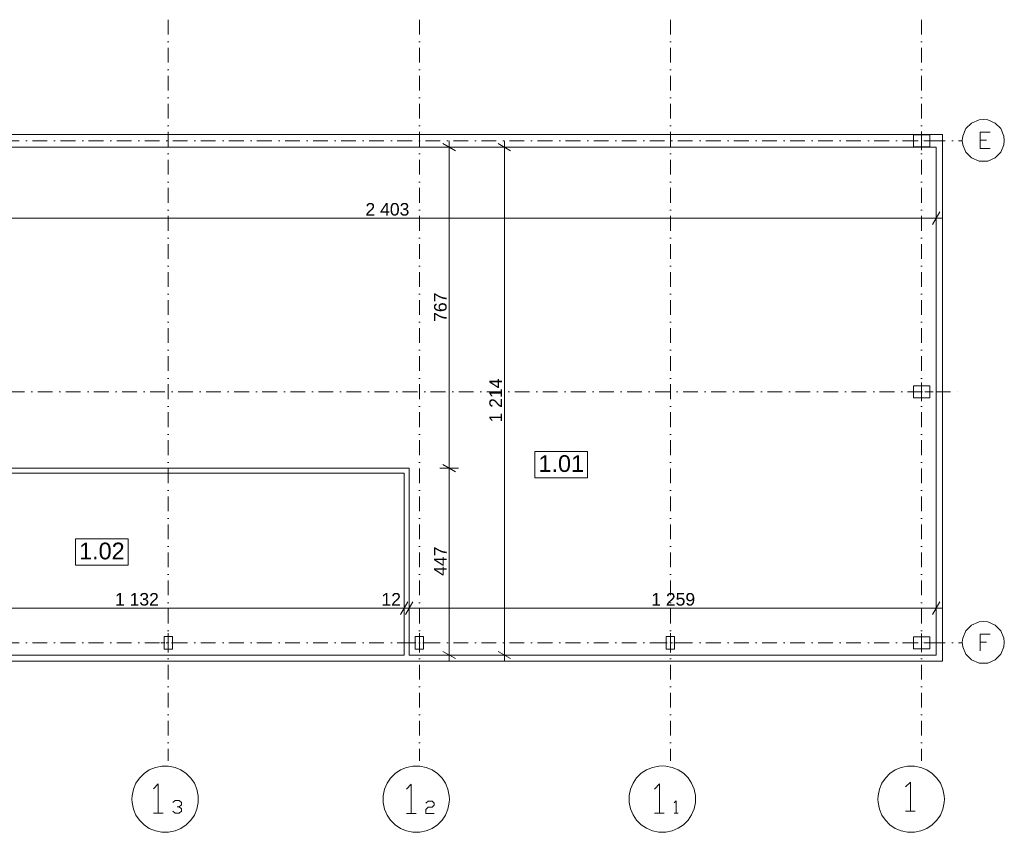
# Model space of a CAD drawing. Extents: x -283435 to 14216, y -77540 to 30522.
# Tile 158 of 177: x -11151 to 12373, y -77194 to -57768. Entities that reach past the tile are written whole.
import ezdxf

# ---------------------------------------------------------------- set-up
doc = ezdxf.new("R2010")
doc.units = 0
doc.header["$MEASUREMENT"] = 0
doc.linetypes.add('Kropki i Kreski', pattern=[670.277762, 352.777767, -176.388884, 0, -141.111112])
for name, color, linetype, lineweight in [('OPISY_Nr_Pióra__65', 65, 'Continuous', 18), ('OPISY_Nr_Pióra__86', 86, 'Continuous', 18), ('OSIE_Nr_Pióra__5', 5, 'Continuous', 18), ('OSIE_Nr_Pióra__7', 7, 'Continuous', 18), ('SŁUPY_Nr_Pióra__20', 20, 'Continuous', 18), ('WYMIARY_Nr_Pióra__4', 4, 'Continuous', 18), ('WYMIARY_Nr_Pióra__5', 5, 'Continuous', 18), ('ŚCIANY_Nr_Pióra__7', 7, 'Continuous', 18)]:
    doc.layers.add(name, color=color, linetype=linetype, lineweight=lineweight)
for name, color, linetype in [('SŁUPY', 7, 'Continuous'), ('WYMIARY', 7, 'Continuous'), ('ŚCIANY', 7, 'Continuous')]:
    doc.layers.add(name, color=color, linetype=linetype)
doc.layers.add('SŁUPY_Nr_Pióra__28', color=7, linetype='Continuous', lineweight=18, true_color=0x260900)
doc.styles.add('GENERATED_STYLE_1', font='arial.ttf')
doc.styles.add('GENERATED_STYLE_2', font='txt')
doc.dimstyles.new('GENERATED_STYLE__1', dxfattribs={"dimtxt": 300, "dimasz": 228, "dimexe": 0.18, "dimexo": 0, "dimgap": 0.09, "dimtad": 1, "dimdec": 0, "dimlfac": 0.1, "dimzin": 0, "dimdsep": 46, "dimtxsty": 'GENERATED_STYLE_2', "dimblk": 'ARROWHEAD_2', "dimblk1": 'ARROWHEAD_2', "dimblk2": 'ARROWHEAD_2', "dimcen": 0.09, "dimclrd": 256, "dimclre": 256, "dimclrt": 256, "dimazin": 0, "dimtfac": 1, "dimtdec": 4, "dimtmove": 0, "dimatfit": 3, "dimfxl": 1, "dimtolj": 1, "dimtzin": 0, "dimarcsym": 0})
doc.dimstyles.new('GENERATED_STYLE__2', dxfattribs={"dimtxt": 300, "dimasz": 228, "dimexe": 0.18, "dimexo": 0, "dimgap": 0.09, "dimtad": 1, "dimtih": 1, "dimtoh": 1, "dimdec": 0, "dimlfac": 0.1, "dimzin": 0, "dimdsep": 46, "dimtxsty": 'GENERATED_STYLE_2', "dimblk": 'ARROWHEAD_2', "dimblk1": 'ARROWHEAD_2', "dimblk2": 'ARROWHEAD_2', "dimcen": 0.09, "dimclrd": 256, "dimclre": 256, "dimclrt": 256, "dimazin": 0, "dimtfac": 1, "dimtdec": 4, "dimtmove": 0, "dimatfit": 3, "dimfxl": 1, "dimtolj": 1, "dimtzin": 0, "dimarcsym": 0})
doc.dimstyles.new('GENERATED_STYLE__3', dxfattribs={"dimtxt": 300, "dimasz": 228, "dimexe": 0.18, "dimexo": 0, "dimgap": 0.09, "dimtad": 1, "dimtih": 1, "dimtoh": 1, "dimdec": 0, "dimlfac": 0.1, "dimzin": 0, "dimdsep": 46, "dimtxsty": 'GENERATED_STYLE_2', "dimblk": 'ARROWHEAD_2', "dimblk1": 'ARROWHEAD_2', "dimblk2": 'ARROWHEAD_2', "dimcen": 0.09, "dimclrd": 256, "dimclre": 256, "dimclrt": 256, "dimazin": 0, "dimtfac": 1, "dimtdec": 4, "dimtmove": 2, "dimatfit": 3, "dimfxl": 1, "dimtolj": 1, "dimtzin": 0, "dimarcsym": 0})

# ---------------------------------------------------------------- blocks, each defined once
blk = doc.blocks.new('Ściana_165', base_point=(10747, -73106))
at = {"layer": 'ŚCIANY_Nr_Pióra__7', "linetype": 'Continuous'}
for p, q in [((10897, -73106), (10897, -60513)), ((10747, -60813), (10747, -72956))]:
    blk.add_line(p, q, dxfattribs=at)
blk = doc.blocks.new('Ściana_362', base_point=(-13406, -68488))
at = {"layer": 'ŚCIANY_Nr_Pióra__7', "linetype": 'Continuous'}
for p, q in [((-1846, -68488), (-13286, -68488)), ((-13286, -68608), (-1966, -68608))]:
    blk.add_line(p, q, dxfattribs=at)
blk = doc.blocks.new('Ściana_363', base_point=(-1846, -68488))
at = {"layer": 'ŚCIANY_Nr_Pióra__7', "linetype": 'Continuous'}
for p, q in [((-1966, -68608), (-1966, -72956)), ((-1846, -72956), (-1846, -68488))]:
    blk.add_line(p, q, dxfattribs=at)
blk = doc.blocks.new('Ściana_364', base_point=(-13286, -73106))
at = {"layer": 'ŚCIANY_Nr_Pióra__7', "linetype": 'Continuous'}
for p, q in [((-1966, -72956), (-13286, -72956)), ((-13286, -72956), (-13286, -73106)), ((-13286, -73106), (10897, -73106)), ((10747, -72956), (-1846, -72956))]:
    blk.add_line(p, q, dxfattribs=at)
blk = doc.blocks.new('Ściana_502', base_point=(-109354, -60663))
at = {"layer": 'ŚCIANY_Nr_Pióra__7', "linetype": 'Continuous'}
for p, q in [((10897, -60513), (-109354, -60513)), ((-13286, -60813), (10747, -60813))]:
    blk.add_line(p, q, dxfattribs=at)
blk = doc.blocks.new('Słup_133', base_point=(4394, -72663))
at = {"layer": 'SŁUPY_Nr_Pióra__20', "linetype": 'Continuous'}
for p, q in [((4394, -72583), (4394, -72433)), ((4314, -72663), (4214, -72663)), ((4474, -72663), (4574, -72663)), ((4394, -72743), (4394, -72893))]:
    blk.add_line(p, q, dxfattribs=at)
blk.add_point((4394, -72663), dxfattribs=at)
at = {"layer": 'SŁUPY_Nr_Pióra__28', "linetype": 'Continuous', "flags": 128}
blk.add_lwpolyline([(4494, -72813), (4494, -72513), (4294, -72513), (4294, -72813)], close=True, dxfattribs=at)
blk = doc.blocks.new('Słup_134', base_point=(-1603, -72663))
at = {"layer": 'SŁUPY_Nr_Pióra__20', "linetype": 'Continuous'}
for p, q in [((-1603, -72583), (-1603, -72433)), ((-1683, -72663), (-1783, -72663)), ((-1523, -72663), (-1423, -72663)), ((-1603, -72743), (-1603, -72893))]:
    blk.add_line(p, q, dxfattribs=at)
blk.add_point((-1603, -72663), dxfattribs=at)
at = {"layer": 'SŁUPY_Nr_Pióra__28', "linetype": 'Continuous', "flags": 128}
blk.add_lwpolyline([(-1503, -72813), (-1503, -72513), (-1703, -72513), (-1703, -72813)], close=True, dxfattribs=at)
blk = doc.blocks.new('Słup_135', base_point=(10397, -66663))
at = {"layer": 'SŁUPY_Nr_Pióra__20', "linetype": 'Continuous'}
for p, q in [((10397, -66583), (10397, -66438)), ((10317, -66663), (10122, -66663)), ((10397, -66743), (10397, -66888)), ((10477, -66663), (10672, -66663))]:
    blk.add_line(p, q, dxfattribs=at)
blk.add_point((10397, -66663), dxfattribs=at)
at = {"layer": 'SŁUPY_Nr_Pióra__28', "linetype": 'Continuous', "flags": 128}
blk.add_lwpolyline([(10592, -66518), (10202, -66518), (10202, -66808), (10592, -66808)], close=True, dxfattribs=at)
blk = doc.blocks.new('Słup_136', base_point=(10397, -60663))
at = {"layer": 'SŁUPY_Nr_Pióra__20', "linetype": 'Continuous'}
for p, q in [((10397, -60583), (10397, -60438)), ((10317, -60663), (10122, -60663)), ((10477, -60663), (10672, -60663)), ((10397, -60743), (10397, -60888))]:
    blk.add_line(p, q, dxfattribs=at)
blk.add_point((10397, -60663), dxfattribs=at)
at = {"layer": 'SŁUPY_Nr_Pióra__28', "linetype": 'Continuous', "flags": 128}
blk.add_lwpolyline([(10592, -60518), (10202, -60518), (10202, -60808), (10592, -60808)], close=True, dxfattribs=at)
blk = doc.blocks.new('Słup_137', base_point=(10397, -72663))
at = {"layer": 'SŁUPY_Nr_Pióra__20', "linetype": 'Continuous'}
for p, q in [((10397, -72583), (10397, -72438)), ((10317, -72663), (10122, -72663)), ((10477, -72663), (10672, -72663)), ((10397, -72743), (10397, -72888))]:
    blk.add_line(p, q, dxfattribs=at)
blk.add_point((10397, -72663), dxfattribs=at)
at = {"layer": 'SŁUPY_Nr_Pióra__28', "linetype": 'Continuous', "flags": 128}
blk.add_lwpolyline([(10592, -72518), (10202, -72518), (10202, -72808), (10592, -72808)], close=True, dxfattribs=at)
blk = doc.blocks.new('Słup_138', base_point=(-7603, -72663))
at = {"layer": 'SŁUPY_Nr_Pióra__20', "linetype": 'Continuous'}
for p, q in [((-7603, -72583), (-7603, -72433)), ((-7683, -72663), (-7783, -72663)), ((-7523, -72663), (-7423, -72663)), ((-7603, -72743), (-7603, -72893))]:
    blk.add_line(p, q, dxfattribs=at)
blk.add_point((-7603, -72663), dxfattribs=at)
at = {"layer": 'SŁUPY_Nr_Pióra__28', "linetype": 'Continuous', "flags": 128}
blk.add_lwpolyline([(-7503, -72813), (-7503, -72513), (-7703, -72513), (-7703, -72813)], close=True, dxfattribs=at)
blk = doc.blocks.new('*D1897')
at = {"layer": 'WYMIARY_Nr_Pióra__4', "linetype": 'Continuous', "transparency": 16777216}
for p, q in [((-1041, -68401), (-741, -68574)), ((-666, -68488), (-1116, -68488)), ((-891, -72956), (-891, -68488)), ((-1041, -72869), (-741, -73042)), ((-666, -72956), (-1116, -72956)), ((-891, -73103), (-891, -72956))]:
    blk.add_line(p, q, dxfattribs=at)
at = {"layer": 'WYMIARY_Nr_Pióra__5', "transparency": 16777216, "insert": (-1251, -71063), "char_height": 300, "attachment_point": 1, "rotation": 90, "style": 'GENERATED_STYLE_1'}
blk.add_mtext('{447}', dxfattribs=at)
blk = doc.blocks.new('ARROWHEAD_2')
at = {"linetype": 'Continuous'}
for p, q in [((0, 0), (-1, 0)), ((-0.38, -0.66), (0.38, 0.66))]:
    blk.add_line(p, q, dxfattribs=at)
blk = doc.blocks.new('*D1898')
at = {"layer": 'WYMIARY_Nr_Pióra__4', "linetype": 'Continuous', "transparency": 16777216}
for p, q in [((-891, -60813), (-891, -60666)), ((-666, -60813), (-1116, -60813)), ((-741, -60900), (-1041, -60726)), ((-891, -68488), (-891, -60813)), ((-1041, -68401), (-741, -68574)), ((-666, -68488), (-1116, -68488))]:
    blk.add_line(p, q, dxfattribs=at)
at = {"layer": 'WYMIARY_Nr_Pióra__5', "transparency": 16777216, "insert": (-1251, -64992), "char_height": 300, "attachment_point": 1, "rotation": 90, "style": 'GENERATED_STYLE_1'}
blk.add_mtext('{767}', dxfattribs=at)
blk = doc.blocks.new('*D1899')
at = {"layer": 'WYMIARY_Nr_Pióra__4', "linetype": 'Continuous', "transparency": 16777216}
for p, q in [((429, -60813), (429, -60666)), ((654, -60813), (204, -60813)), ((579, -60900), (279, -60726)), ((429, -72956), (429, -60813)), ((279, -72869), (579, -73042)), ((654, -72956), (204, -72956)), ((429, -73103), (429, -72956))]:
    blk.add_line(p, q, dxfattribs=at)
at = {"layer": 'WYMIARY_Nr_Pióra__5', "transparency": 16777216, "insert": (69, -67397), "char_height": 300, "attachment_point": 1, "rotation": 90, "style": 'GENERATED_STYLE_1'}
blk.add_mtext('{1\xa0214}', dxfattribs=at)
blk = doc.blocks.new('*D1906')
at = {"layer": 'WYMIARY_Nr_Pióra__4', "linetype": 'Continuous', "transparency": 16777216}
for p, q in [((-13286, -62736), (-13286, -62286)), ((10747, -62736), (10747, -62286)), ((-13200, -62361), (-13373, -62661)), ((-13286, -62511), (10747, -62511)), ((10660, -62661), (10834, -62361)), ((10747, -62511), (10894, -62511))]:
    blk.add_line(p, q, dxfattribs=at)
at = {"layer": 'WYMIARY_Nr_Pióra__5', "transparency": 16777216, "insert": (-2890, -62151), "char_height": 300, "attachment_point": 1, "style": 'GENERATED_STYLE_1'}
blk.add_mtext('{2\xa0403}', dxfattribs=at)
blk = doc.blocks.new('*D1979')
at = {"layer": 'WYMIARY_Nr_Pióra__4', "linetype": 'Continuous', "transparency": 16777216}
for p, q in [((-13200, -71684), (-13373, -71984)), ((-13286, -72059), (-13286, -71609)), ((-1880, -71684), (-2053, -71984)), ((-13406, -71834), (-13286, -71834)), ((-13286, -71834), (-1966, -71834))]:
    blk.add_line(p, q, dxfattribs=at)
at = {"layer": 'WYMIARY_Nr_Pióra__5', "transparency": 16777216, "char_height": 300, "attachment_point": 1, "style": 'GENERATED_STYLE_1'}
for s, insert in [('{1\xa0132}', (-8875, -71474)), ('{12}', (-2508, -71474))]:
    blk.add_mtext(s, dxfattribs=dict(at, insert=insert))
blk = doc.blocks.new('*D1980')
at = {"layer": 'WYMIARY_Nr_Pióra__4', "linetype": 'Continuous', "transparency": 16777216}
for p, q in [((-1880, -71684), (-2053, -71984)), ((-1966, -72059), (-1966, -71609)), ((-1760, -71684), (-1933, -71984)), ((-1846, -72059), (-1846, -71609)), ((-13286, -71834), (-1966, -71834)), ((-1966, -71834), (-1846, -71834))]:
    blk.add_line(p, q, dxfattribs=at)
blk = doc.blocks.new('*D1981')
at = {"layer": 'WYMIARY_Nr_Pióra__4', "linetype": 'Continuous', "transparency": 16777216}
for p, q in [((-1760, -71684), (-1933, -71984)), ((-1846, -72059), (-1846, -71609)), ((10660, -71984), (10834, -71684)), ((10747, -72059), (10747, -71609)), ((-1846, -71834), (10747, -71834)), ((10747, -71834), (10894, -71834))]:
    blk.add_line(p, q, dxfattribs=at)
at = {"layer": 'WYMIARY_Nr_Pióra__5', "transparency": 16777216, "insert": (3938, -71474), "char_height": 300, "attachment_point": 1, "style": 'GENERATED_STYLE_1'}
blk.add_mtext('{1\xa0259}', dxfattribs=at)

msp = doc.modelspace()

# ---------------------------------------------------------------- linework, layer by layer
at = {"layer": 'OPISY_Nr_Pióra__65', "linetype": 'Continuous', "flags": 128}
for points in [[(1158.2, -68088.4), (2417.1, -68088.4), (2417.1, -68717), (1158.2, -68717)], [(-9816.9, -70177.9), (-8558.1, -70177.9), (-8558.1, -70806.5), (-9816.9, -70806.5)]]:
    msp.add_lwpolyline(points, close=True, dxfattribs=at)
at = {"layer": 'OSIE_Nr_Pióra__5', "linetype": 'Kropki i Kreski'}
for p, q in [((-7602.8, -57768.3), (-7602.8, -75484.6)), ((-1602.8, -57768.3), (-1602.8, -75484.6)), ((4397.2, -57768.3), (4397.2, -75484.6))]:
    msp.add_line(p, q, dxfattribs=at)
at = {"layer": 'OSIE_Nr_Pióra__7', "linetype": 'Kropki i Kreski'}
for p, q in [((10396.7, -57768.3), (10396.7, -75484.6)), ((-230728.9, -60663), (11369.3, -60663)), ((-233283.4, -66663), (11369.3, -66663)), ((-230728.9, -72663), (11369.3, -72663))]:
    msp.add_line(p, q, dxfattribs=at)
at = {"layer": 'OSIE_Nr_Pióra__7', "linetype": 'Continuous', "flags": 128}
for points in [[(11369.3, -60652.6), (11379.7, -60756.9), (11452.9, -60934.8), (11589, -61070.8), (11771.9, -61149.1), (11871.2, -61154.4), (11975.8, -61149.1), (12153.7, -61070.8), (12289.4, -60934.8), (12362.7, -60756.9), (12373, -60652.6), (12362.7, -60553.3), (12289.4, -60370.1), (12153.7, -60239.3), (11975.8, -60161.1), (11871.2, -60155.8), (11771.9, -60161.1), (11589, -60239.3), (11452.9, -60370.1), (11379.7, -60553.3)], [(11369.3, -72652.6), (11379.7, -72757.2), (11452.9, -72934.8), (11589, -73070.8), (11771.9, -73149.4), (11871.2, -73154.4), (11975.8, -73149.4), (12153.7, -73070.8), (12289.4, -72934.8), (12362.7, -72757.2), (12373, -72652.6), (12362.7, -72553.3), (12289.4, -72375.4), (12153.7, -72239.3), (11975.8, -72161.1), (11871.2, -72155.8), (11771.9, -72161.1), (11589, -72239.3), (11452.9, -72375.4), (11379.7, -72553.3)], [(-8468.7, -76399.7), (-8463.7, -76483.3), (-8432.3, -76640.4), (-8374.8, -76781.6), (-8285.8, -76906.9), (-8181.2, -77016.9), (-8055.8, -77100.5), (-7909.4, -77158), (-7757.6, -77194.5), (-7674, -77194.5), (-7595.4, -77194.5), (-7438.6, -77158), (-7297.5, -77100.5), (-7172.1, -77016.9), (-7062.2, -76906.9), (-6978.6, -76781.6), (-6915.7, -76640.4), (-6884.6, -76483.3), (-6884.6, -76399.7), (-6884.6, -76321.5), (-6915.7, -76164.4), (-6978.6, -76023.3), (-7062.2, -75897.9), (-7172.1, -75787.9), (-7297.5, -75704.3), (-7438.6, -75641.8), (-7595.4, -75610.3), (-7674, -75610.3), (-7757.6, -75610.3), (-7909.4, -75641.8), (-8055.8, -75704.3), (-8181.2, -75787.9), (-8285.8, -75897.9), (-8374.8, -76023.3), (-8432.3, -76164.4), (-8463.7, -76321.5)], [(-2466.2, -76399.7), (-2466.2, -76483.3), (-2434.8, -76640.4), (-2372, -76781.6), (-2288.4, -76906.9), (-2178.7, -77016.9), (-2053, -77100.5), (-1911.9, -77158), (-1755.1, -77194.5), (-1676.5, -77194.5), (-1592.9, -77194.5), (-1436.1, -77158), (-1295, -77100.5), (-1169.3, -77016.9), (-1059.6, -76906.9), (-976, -76781.6), (-918.5, -76640.4), (-887.1, -76483.3), (-881.8, -76399.7), (-887.1, -76321.5), (-918.5, -76164.4), (-976, -76023.3), (-1059.6, -75897.9), (-1169.3, -75787.9), (-1295, -75704.3), (-1436.1, -75641.8), (-1592.9, -75610.3), (-1676.5, -75610.3), (-1755.1, -75610.3), (-1911.9, -75641.8), (-2053, -75704.3), (-2178.7, -75787.9), (-2288.4, -75897.9), (-2372, -76023.3), (-2434.8, -76164.4), (-2466.2, -76321.5)], [(3410.9, -76399.7), (3410.9, -76478.3), (3442.3, -76635.1), (3505.2, -76776.2), (3588.8, -76901.9), (3698.7, -77011.6), (3824.1, -77095.2), (3965.2, -77158), (4122, -77189.4), (4200.6, -77189.4), (4284.2, -77189.4), (4441, -77158), (4582.4, -77095.2), (4707.8, -77011.6), (4817.5, -76901.9), (4901.1, -76776.2), (4963.9, -76635.1), (4995.3, -76478.3), (4995.3, -76399.7), (4995.3, -76316.1), (4963.9, -76159.3), (4901.1, -76018.2), (4817.5, -75892.5), (4707.8, -75782.9), (4582.4, -75699.3), (4441, -75641.8), (4284.2, -75610.3), (4200.6, -75605), (4122, -75610.3), (3965.2, -75641.8), (3824.1, -75699.3), (3698.7, -75782.9), (3588.8, -75892.5), (3505.2, -76018.2), (3442.3, -76159.3), (3410.9, -76316.1)], [(9350.9, -76399.7), (9356.2, -76483.3), (9387.6, -76640.4), (9445.1, -76781.6), (9534.1, -76906.9), (9638.4, -77016.9), (9769.1, -77100.5), (9910.5, -77158), (10062, -77194.5), (10145.6, -77194.5), (10229.5, -77194.5), (10381, -77158), (10522.1, -77100.5), (10652.8, -77016.9), (10757.5, -76906.9), (10846.4, -76781.6), (10903.9, -76640.4), (10935.3, -76483.3), (10940.4, -76399.7), (10935.3, -76321.5), (10903.9, -76164.4), (10846.4, -76023.3), (10757.5, -75897.9), (10652.8, -75787.9), (10522.1, -75704.3), (10381, -75641.8), (10229.5, -75610.3), (10145.6, -75610.3), (10062, -75610.3), (9910.5, -75641.8), (9769.1, -75704.3), (9638.4, -75787.9), (9534.1, -75897.9), (9445.1, -76023.3), (9387.6, -76164.4), (9356.2, -76321.5)]]:
    msp.add_lwpolyline(points, close=True, dxfattribs=at)
for points in [[(12038.7, -60851.2), (11792.9, -60851.2), (11792.9, -60453.7), (12038.7, -60453.7)], [(11792.9, -60647.2), (11944.4, -60647.2)], [(11792.9, -72856.5), (11792.9, -72454), (12038.7, -72454)], [(11792.9, -72647.2), (11944.4, -72647.2)], [(-7841.2, -76734.4), (-7841.2, -76033.9), (-7956.5, -76154)], [(-1796.9, -76744.8), (-1796.9, -76044.3), (-1911.9, -76159.3)], [(4132.7, -76739.8), (4132.7, -76039), (4017.7, -76159.3)], [(10129.9, -76692.6), (10129.9, -75991.8), (10014.9, -76106.9)], [(-7339.3, -76588), (-7287.2, -76535.8), (-7287.2, -76483.3), (-7339.3, -76436.5), (-7438.6, -76436.5), (-7491.1, -76483.3)], [(-1446.5, -76494), (-1394.3, -76446.9), (-1295, -76446.9), (-1247.9, -76494), (-1247.9, -76546.2), (-1295, -76593.3), (-1394.3, -76593.3), (-1446.5, -76645.5), (-1446.5, -76744.8), (-1247.9, -76744.8)], [(4529.9, -76739.8), (4529.9, -76441.5), (4482.8, -76488.7)], [(-7491.1, -76687.3), (-7438.6, -76734.4), (-7339.3, -76734.4), (-7287.2, -76687.3), (-7287.2, -76635.1), (-7339.3, -76588), (-7391.8, -76588)], [(-7956.5, -76734.4), (-7721.1, -76734.4)], [(-1911.9, -76744.8), (-1676.5, -76744.8)], [(4017.7, -76739.8), (4247.7, -76739.8)], [(4482.8, -76739.8), (4582.4, -76739.8)], [(10014.9, -76692.6), (10244.9, -76692.6)]]:
    msp.add_lwpolyline(points, dxfattribs=at)

# ---------------------------------------------------------------- block references
at = {"layer": 'SŁUPY'}
for name, p in [('Słup_136', (10396.7, -60663)), ('Słup_135', (10396.7, -66663)), ('Słup_138', (-7602.8, -72663)), ('Słup_134', (-1602.8, -72663)), ('Słup_133', (4394.2, -72663)), ('Słup_137', (10396.7, -72663))]:
    msp.add_blockref(name, p, dxfattribs=at)
at = {"layer": 'ŚCIANY'}
for name, p in [('Ściana_502', (-109353.9, -60663)), ('Ściana_165', (10747.1, -73105.8)), ('Ściana_362', (-13406.1, -68487.7)), ('Ściana_363', (-1846.1, -68487.7)), ('Ściana_364', (-13286.1, -73105.8))]:
    msp.add_blockref(name, p, dxfattribs=at)

# ---------------------------------------------------------------- texts
at = {"layer": 'OPISY_Nr_Pióra__86', "linetype": 'Continuous', "char_height": 400, "attachment_point": 2, "style": 'GENERATED_STYLE_1'}
for s, insert in [('{1.01}', (1787.7, -68179.9)), ('{1.02}', (-9187.5, -70269.3))]:
    msp.add_mtext(s, dxfattribs=dict(at, insert=insert))

# ---------------------------------------------------------------- dimensions: what is measured, and where the dimension line sits
at = {"layer": 'WYMIARY', "linetype": 'Continuous'}
for base, p1, p2, picture, middle in [((-891.4, -72955.8), (-1846.1, -68487.7), (-1602.8, -60813), '*D1898', (-1101.4, -64654.4)), ((428.6, -72955.8), (-1846.1, -72955.8), (-1602.8, -60813), '*D1899', (218.6, -66883)), ((-891.4, -72955.8), (-1846.1, -72955.8), (-1846.1, -68487.7), '*D1897', (-1101.4, -70725.9))]:
    dim = msp.add_linear_dim(base=base, p1=p1, p2=p2, angle=90, dimstyle='GENERATED_STYLE__1', dxfattribs=at)
    dim.commit()
    dim.dimension.update_dxf_attribs({"geometry": picture, "text_midpoint": middle})
for base, p1, p2, dimstyle, picture, middle in [((-48457.3, -62510.7), (-13286.1, -60813), (10747.1, -60813), 'GENERATED_STYLE__3', '*D1906', (-2376, -62300.7)), ((-46921.5, -71833.6), (-13286.1, -72955.8), (-1966.1, -72955.8), 'GENERATED_STYLE__3', '*D1979', (-8360.8, -71623.6)), ((-46921.5, -71833.6), (-1846.1, -72955.8), (10747.1, -72955.8), 'GENERATED_STYLE__2', '*D1981', (4451.8, -71623.6)), ((-46921.5, -71833.6), (-1966.1, -72955.8), (-1846.1, -72955.8), 'GENERATED_STYLE__2', '*D1980', (-2283.3, -71623.6))]:
    dim = msp.add_linear_dim(base=base, p1=p1, p2=p2, dimstyle=dimstyle, dxfattribs=at)
    dim.commit()
    dim.dimension.update_dxf_attribs({"geometry": picture, "text_midpoint": middle})

doc.saveas('drawing.dxf')
